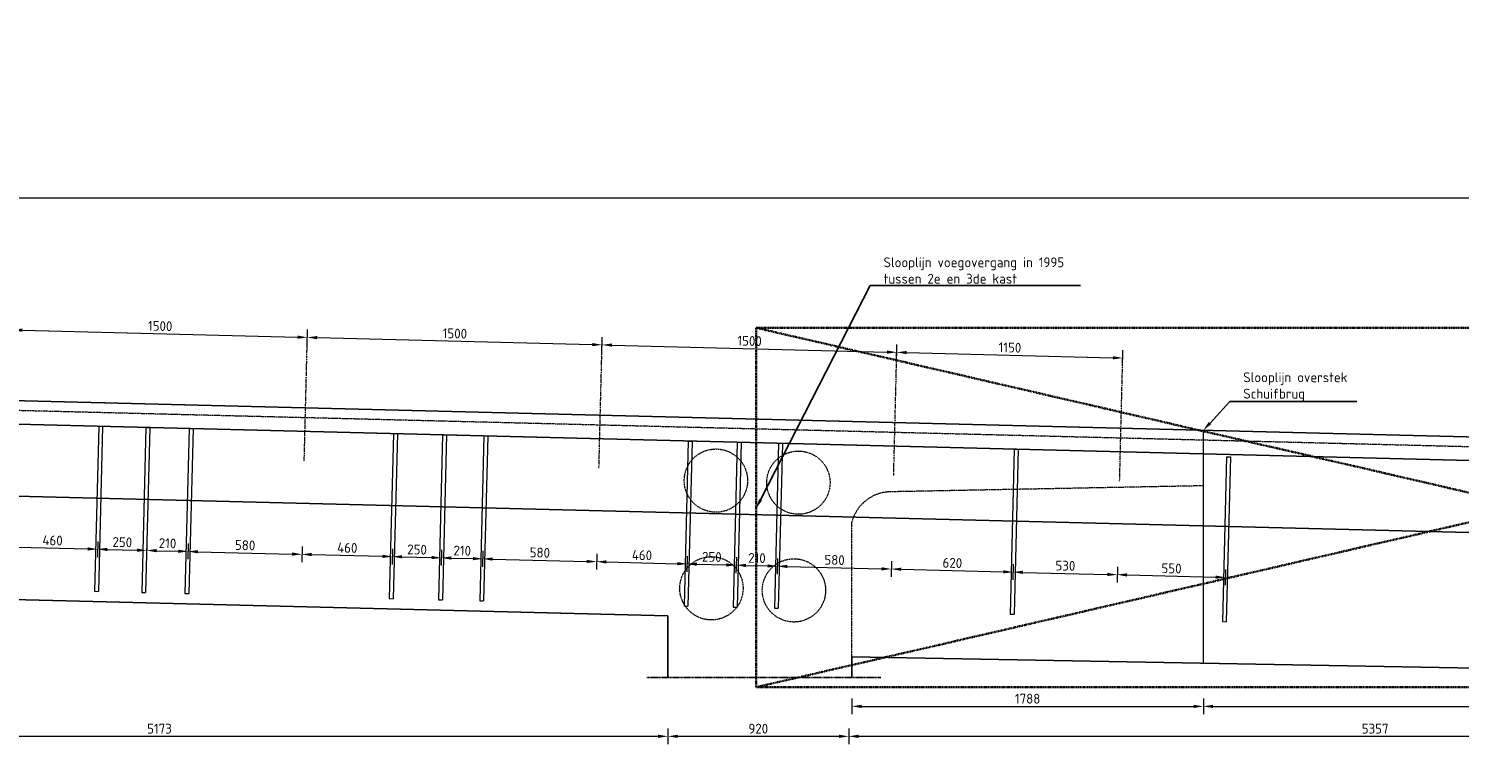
# Model space of a CAD drawing. Header units: millimetres. Extents: x -8028558 to 327273, y -63352 to 83293.
# Tile 93 of 195: x 113715 to 120995, y -3700 to 0. Entities that reach past the tile are written whole.
import ezdxf
from ezdxf import colors
from ezdxf.entities.mleader import LeaderData, LeaderLine
from ezdxf.math import Vec2, Vec3

# ---------------------------------------------------------------- set-up
doc = ezdxf.new("R2010")
doc.units = ezdxf.units.MM
for name, pattern in [('AL-TEKENBLADGRENS', [11.5, 2.5, -1.5, 1, -1.5, 1, -1.5, 2.5]), ('NLCS-HIDDEN', [4, 2, -2]), ('XX-AFBREEK', [7, 4, -1, 1, -1]), ('XX-HART', [13, 4, -2, 1, -2, 4]), ('ZZ-HIDDEN-SO', [4, 2, -2])]:
    doc.linetypes.add(name, pattern=pattern)
for name, color, linetype, lineweight in [('B-CO-BC-AFBREEKLIJN-GD', 7, 'XX-AFBREEK', 25), ('B-CO-BC-BETONVORM-GD', 90, 'Continuous', 25), ('B-CO-BC-BETONVORM-GN', 10, 'ZZ-HIDDEN-SO', 13), ('B-CO-BC-STORTNAAD-GD', 10, 'BC-STORTNAAD', 25), ('B-CO-BC-VOORSPANNING-GN', 190, 'NLCS-HIDDEN', 13), ('B-CO-BC-WAPENING_HOOFDWAPENING-G', 170, 'Continuous', 18), ('N-CO-BC-WAPENING_LOOPLIJN-G', 10, 'Continuous', 18), ('X-XX-AL-HARTLIJN-G', 7, 'XX-HART', 18), ('X-XX-AL-M', 7, 'Continuous', 18), ('X-XX-AL-TEKENBLADGRENS-G', 7, 'AL-TEKENBLADGRENS', 35), ('X-XX-AL-VERWIJZING-T25', 7, 'Continuous', 25)]:
    doc.layers.add(name, color=color, linetype=linetype, lineweight=lineweight)
doc.styles.add('NLCS-ISO-MM10-T25', font='NLCS-ISO.ttf', dxfattribs={"height": 25})
doc.styles.add('NLCS-ISO-MM20-T25', font='NLCS-ISO.ttf', dxfattribs={"height": 50})
doc.linetypes.add('BC-STORTNAAD', pattern='A,15,-1,[175,NLCS.SHX,S=1,R=0,X=0,Y=0],-1', length=17)
doc.dimstyles.new('NLCS-MM20-T25-PIJL_L0_H4', dxfattribs={"dimscale": 20, "dimtxt": 2.5, "dimasz": 2.5, "dimexe": 2, "dimexo": 2, "dimgap": 0.7, "dimtad": 1, "dimdec": 0, "dimzin": 0, "dimdsep": 46, "dimtxsty": 'NLCS-ISO-MM20-T25', "dimcen": 0, "dimdle": 2, "dimclrd": 256, "dimclre": 256, "dimclrt": 256, "dimadec": 4, "dimazin": 0, "dimtfac": 1, "dimtdec": 3, "dimtofl": 0, "dimtmove": 0, "dimatfit": 3, "dimfxl": 2, "dimfxlon": 1, "dimtfillclr": 256, "dimtolj": 1, "dimtzin": 0, "dimlwd": -1, "dimlwe": -1, "dimarcsym": 0})

# ---------------------------------------------------------------- blocks, each defined once
blk = doc.blocks.new('*D743')
at = {"layer": 'X-XX-AL-M', "transparency": 16777216}
for p, q in [((101728.2, -901.9), (101728.2, -821.9)), ((101778.2, -861.9), (124722.4, -861.9)), ((124772.4, -901.9), (124772.4, -821.9))]:
    blk.add_line(p, q, dxfattribs=at)
for points in [[(101778.2, -853.6), (101778.2, -870.3), (101728.2, -861.9)], [(124722.4, -853.6), (124722.4, -870.3), (124772.4, -861.9)]]:
    blk.add_solid(points, dxfattribs=at)
at = {"layer": 'X-XX-AL-M', "transparency": 16777216, "insert": (113250.3, -822.9), "char_height": 50, "attachment_point": 5, "style": 'NLCS-ISO-MM20-T25'}
blk.add_mtext('\\A1;23044', dxfattribs=at)
blk = doc.blocks.new('*D757')
at = {"layer": 'X-XX-AL-M', "transparency": 16777216}
for p, q in [((113633.1, -1574), (113635.2, -1494)), ((113684.1, -1535.2), (115083.7, -1570.7)), ((115132.7, -1611.9), (115134.7, -1532))]:
    blk.add_line(p, q, dxfattribs=at)
for points in [[(113684.4, -1526.9), (113683.9, -1543.6), (113634.2, -1534)], [(115083.9, -1562.4), (115083.5, -1579), (115133.7, -1572)]]:
    blk.add_solid(points, dxfattribs=at)
at = {"layer": 'X-XX-AL-M', "transparency": 16777216, "insert": (114384.9, -1514), "char_height": 50, "attachment_point": 5, "rotation": 358.54888, "style": 'NLCS-ISO-MM20-T25'}
blk.add_mtext('\\A1;1500', dxfattribs=at)
blk = doc.blocks.new('*D758')
at = {"layer": 'X-XX-AL-M', "transparency": 16777216}
for p, q in [((115132.7, -1611.9), (115134.7, -1532)), ((115183.7, -1573.2), (116583.2, -1608.7)), ((116632.2, -1649.9), (116634.2, -1570))]:
    blk.add_line(p, q, dxfattribs=at)
for points in [[(115183.9, -1564.9), (115183.5, -1581.6), (115133.7, -1572)], [(116583.4, -1600.3), (116583, -1617), (116633.2, -1609.9)]]:
    blk.add_solid(points, dxfattribs=at)
at = {"layer": 'X-XX-AL-M', "transparency": 16777216, "insert": (115884.4, -1552), "char_height": 50, "attachment_point": 5, "rotation": 358.54888, "style": 'NLCS-ISO-MM20-T25'}
blk.add_mtext('\\A1;1500', dxfattribs=at)
blk = doc.blocks.new('*D759')
at = {"layer": 'X-XX-AL-M', "transparency": 16777216}
for p, q in [((116632.2, -1649.9), (116634.2, -1570)), ((116683.2, -1611.2), (118082.7, -1646.7)), ((118131.7, -1687.9), (118133.7, -1607.9))]:
    blk.add_line(p, q, dxfattribs=at)
for points in [[(116683.4, -1602.9), (116683, -1619.5), (116633.2, -1609.9)], [(118082.9, -1638.3), (118082.5, -1655), (118132.7, -1647.9)]]:
    blk.add_solid(points, dxfattribs=at)
at = {"layer": 'X-XX-AL-M', "transparency": 16777216, "insert": (117383.9, -1590), "char_height": 50, "attachment_point": 5, "rotation": 358.54888, "style": 'NLCS-ISO-MM20-T25'}
blk.add_mtext('\\A1;1500', dxfattribs=at)
blk = doc.blocks.new('*D760')
at = {"layer": 'X-XX-AL-M', "transparency": 16777216}
for p, q in [((118131.7, -1687.9), (118133.7, -1607.9)), ((118182.7, -1649.2), (119232.4, -1675.8)), ((119281.3, -1717), (119283.4, -1637.1))]:
    blk.add_line(p, q, dxfattribs=at)
for points in [[(118182.9, -1640.9), (118182.5, -1657.5), (118132.7, -1647.9)], [(119232.6, -1667.5), (119232.2, -1684.1), (119282.3, -1677.1)]]:
    blk.add_solid(points, dxfattribs=at)
at = {"layer": 'X-XX-AL-M', "transparency": 16777216, "insert": (118708.5, -1623.5), "char_height": 50, "attachment_point": 5, "rotation": 358.54888, "style": 'NLCS-ISO-MM20-T25'}
blk.add_mtext('\\A1;1150', dxfattribs=at)
blk = doc.blocks.new('*D777')
at = {"layer": 'X-XX-AL-M', "transparency": 16777216}
for p, q in [((111794.6, -3562.8), (111794.6, -3642.8)), ((116968, -3562.8), (116968, -3642.8)), ((111844.6, -3602.8), (116918, -3602.8))]:
    blk.add_line(p, q, dxfattribs=at)
for points in [[(111844.6, -3594.5), (111844.6, -3611.1), (111794.6, -3602.8)], [(116918, -3594.5), (116918, -3611.1), (116968, -3602.8)]]:
    blk.add_solid(points, dxfattribs=at)
at = {"layer": 'X-XX-AL-M', "transparency": 16777216, "insert": (114381.3, -3563.8), "char_height": 50, "attachment_point": 5, "style": 'NLCS-ISO-MM20-T25'}
blk.add_mtext('\\A1;5173', dxfattribs=at)
blk = doc.blocks.new('*D778')
at = {"layer": 'X-XX-AL-M', "transparency": 16777216}
for p, q in [((116968, -3562.8), (116968, -3642.8)), ((117887.9, -3562.8), (117887.9, -3642.8)), ((117018, -3602.8), (117837.9, -3602.8))]:
    blk.add_line(p, q, dxfattribs=at)
for points in [[(117018, -3594.5), (117018, -3611.1), (116968, -3602.8)], [(117837.9, -3594.5), (117837.9, -3611.1), (117887.9, -3602.8)]]:
    blk.add_solid(points, dxfattribs=at)
at = {"layer": 'X-XX-AL-M', "transparency": 16777216, "insert": (117427.9, -3563.8), "char_height": 50, "attachment_point": 5, "style": 'NLCS-ISO-MM20-T25'}
blk.add_mtext('\\A1;920', dxfattribs=at)
blk = doc.blocks.new('*D779')
at = {"layer": 'X-XX-AL-M', "transparency": 16777216}
for p, q in [((117887.9, -3562.8), (117887.9, -3642.8)), ((123245.4, -3562.8), (123245.4, -3642.8)), ((117937.9, -3602.8), (123195.4, -3602.8))]:
    blk.add_line(p, q, dxfattribs=at)
for points in [[(117937.9, -3594.5), (117937.9, -3611.1), (117887.9, -3602.8)], [(123195.4, -3594.5), (123195.4, -3611.1), (123245.4, -3602.8)]]:
    blk.add_solid(points, dxfattribs=at)
at = {"layer": 'X-XX-AL-M', "transparency": 16777216, "insert": (120566.7, -3563.8), "char_height": 50, "attachment_point": 5, "style": 'NLCS-ISO-MM20-T25'}
blk.add_mtext('\\A1;5357', dxfattribs=at)
blk = doc.blocks.new('*D788')
at = {"layer": 'X-XX-AL-M', "transparency": 16777216}
for p, q in [((113607.4, -2598.8), (113605.4, -2678.7)), ((114067.4, -2610.3), (114065.4, -2690.2)), ((113656.4, -2640), (114016.4, -2649))]:
    blk.add_line(p, q, dxfattribs=at)
for points in [[(113656.6, -2631.7), (113656.2, -2648.3), (113606.4, -2638.8)], [(114016.6, -2640.7), (114016.2, -2657.3), (114066.4, -2650.3)]]:
    blk.add_solid(points, dxfattribs=at)
at = {"layer": 'X-XX-AL-M', "transparency": 16777216, "insert": (113837.4, -2605.5), "char_height": 50, "attachment_point": 5, "rotation": 358.5679, "style": 'NLCS-ISO-MM20-T25'}
blk.add_mtext('\\A1;460', dxfattribs=at)
blk = doc.blocks.new('*D789')
at = {"layer": 'X-XX-AL-M', "transparency": 16777216}
for p, q in [((114067.4, -2610.3), (114065.4, -2690.2)), ((114317.3, -2616.5), (114315.3, -2696.5)), ((114116.4, -2651.5), (114266.3, -2655.3))]:
    blk.add_line(p, q, dxfattribs=at)
for points in [[(114116.6, -2643.2), (114116.2, -2659.8), (114066.4, -2650.3)], [(114266.5, -2646.9), (114266.1, -2663.6), (114316.3, -2656.5)]]:
    blk.add_solid(points, dxfattribs=at)
at = {"layer": 'X-XX-AL-M', "transparency": 16777216, "insert": (114192.3, -2614.4), "char_height": 50, "attachment_point": 5, "rotation": 358.5679, "style": 'NLCS-ISO-MM20-T25'}
blk.add_mtext('\\A1;250', dxfattribs=at)
blk = doc.blocks.new('*D790')
at = {"layer": 'X-XX-AL-M', "transparency": 16777216}
for p, q in [((114317.3, -2616.5), (114315.3, -2696.5)), ((114366.3, -2657.8), (114476.3, -2660.5)), ((114527.3, -2621.8), (114525.3, -2701.7))]:
    blk.add_line(p, q, dxfattribs=at)
for points in [[(114366.5, -2649.4), (114366.1, -2666.1), (114316.3, -2656.5)], [(114476.5, -2652.2), (114476.1, -2668.8), (114526.3, -2661.8)]]:
    blk.add_solid(points, dxfattribs=at)
at = {"layer": 'X-XX-AL-M', "transparency": 16777216, "insert": (114422.3, -2620.1), "char_height": 50, "attachment_point": 5, "rotation": 358.5679, "style": 'NLCS-ISO-MM20-T25'}
blk.add_mtext('\\A1;210', dxfattribs=at)
blk = doc.blocks.new('*D791')
at = {"layer": 'X-XX-AL-M', "transparency": 16777216}
for p, q in [((114527.3, -2621.8), (114525.3, -2701.7)), ((114576.2, -2663), (115055.9, -2675)), ((115106.9, -2636.3), (115104.9, -2716.2))]:
    blk.add_line(p, q, dxfattribs=at)
for points in [[(114576.5, -2654.7), (114576, -2671.3), (114526.3, -2661.8)], [(115056.1, -2666.7), (115055.7, -2683.3), (115105.9, -2676.2)]]:
    blk.add_solid(points, dxfattribs=at)
at = {"layer": 'X-XX-AL-M', "transparency": 16777216, "insert": (114817.1, -2630), "char_height": 50, "attachment_point": 5, "rotation": 358.5679, "style": 'NLCS-ISO-MM20-T25'}
blk.add_mtext('\\A1;580', dxfattribs=at)
blk = doc.blocks.new('*D792')
at = {"layer": 'X-XX-AL-M', "transparency": 16777216}
for p, q in [((115106.9, -2636.3), (115104.9, -2716.2)), ((115155.9, -2677.5), (115515.9, -2686.5)), ((115566.9, -2647.8), (115564.9, -2727.7))]:
    blk.add_line(p, q, dxfattribs=at)
for points in [[(115156.1, -2669.2), (115155.7, -2685.8), (115105.9, -2676.2)], [(115516.2, -2678.2), (115515.7, -2694.8), (115565.9, -2687.7)]]:
    blk.add_solid(points, dxfattribs=at)
at = {"layer": 'X-XX-AL-M', "transparency": 16777216, "insert": (115336.9, -2643), "char_height": 50, "attachment_point": 5, "rotation": 358.5679, "style": 'NLCS-ISO-MM20-T25'}
blk.add_mtext('\\A1;460', dxfattribs=at)
blk = doc.blocks.new('*D793')
at = {"layer": 'X-XX-AL-M', "transparency": 16777216}
for p, q in [((115566.9, -2647.8), (115564.9, -2727.7)), ((115615.9, -2689), (115765.9, -2692.7)), ((115816.9, -2654), (115814.9, -2734))]:
    blk.add_line(p, q, dxfattribs=at)
for points in [[(115616.1, -2680.7), (115615.7, -2697.3), (115565.9, -2687.7)], [(115766.1, -2684.4), (115765.7, -2701.1), (115815.9, -2694)]]:
    blk.add_solid(points, dxfattribs=at)
at = {"layer": 'X-XX-AL-M', "transparency": 16777216, "insert": (115691.9, -2651.9), "char_height": 50, "attachment_point": 5, "rotation": 358.5679, "style": 'NLCS-ISO-MM20-T25'}
blk.add_mtext('\\A1;250', dxfattribs=at)
blk = doc.blocks.new('*D794')
at = {"layer": 'X-XX-AL-M', "transparency": 16777216}
for p, q in [((115816.9, -2654), (115814.9, -2734)), ((116026.8, -2659.3), (116024.8, -2739.2)), ((115865.8, -2695.2), (115975.8, -2698))]:
    blk.add_line(p, q, dxfattribs=at)
for points in [[(115866, -2686.9), (115865.6, -2703.6), (115815.9, -2694)], [(115976, -2689.7), (115975.6, -2706.3), (116025.8, -2699.2)]]:
    blk.add_solid(points, dxfattribs=at)
at = {"layer": 'X-XX-AL-M', "transparency": 16777216, "insert": (115921.8, -2657.6), "char_height": 50, "attachment_point": 5, "rotation": 358.5679, "style": 'NLCS-ISO-MM20-T25'}
blk.add_mtext('\\A1;210', dxfattribs=at)
blk = doc.blocks.new('*D795')
at = {"layer": 'X-XX-AL-M', "transparency": 16777216}
for p, q in [((116026.8, -2659.3), (116024.8, -2739.2)), ((116606.4, -2673.7), (116604.4, -2753.7)), ((116075.8, -2700.5), (116555.5, -2712.5))]:
    blk.add_line(p, q, dxfattribs=at)
for points in [[(116076, -2692.2), (116075.6, -2708.8), (116025.8, -2699.2)], [(116555.7, -2704.2), (116555.3, -2720.8), (116605.4, -2713.7)]]:
    blk.add_solid(points, dxfattribs=at)
at = {"layer": 'X-XX-AL-M', "transparency": 16777216, "insert": (116316.6, -2667.5), "char_height": 50, "attachment_point": 5, "rotation": 358.5679, "style": 'NLCS-ISO-MM20-T25'}
blk.add_mtext('\\A1;580', dxfattribs=at)
blk = doc.blocks.new('*D796')
at = {"layer": 'X-XX-AL-M', "transparency": 16777216}
for p, q in [((116606.4, -2673.7), (116604.4, -2753.7)), ((117066.5, -2685.2), (117064.5, -2765.2)), ((116655.4, -2715), (117015.5, -2724))]:
    blk.add_line(p, q, dxfattribs=at)
for points in [[(116655.6, -2706.6), (116655.2, -2723.3), (116605.4, -2713.7)], [(117015.7, -2715.7), (117015.3, -2732.3), (117065.5, -2725.2)]]:
    blk.add_solid(points, dxfattribs=at)
at = {"layer": 'X-XX-AL-M', "transparency": 16777216, "insert": (116836.4, -2680.5), "char_height": 50, "attachment_point": 5, "rotation": 358.5679, "style": 'NLCS-ISO-MM20-T25'}
blk.add_mtext('\\A1;460', dxfattribs=at)
blk = doc.blocks.new('*D797')
at = {"layer": 'X-XX-AL-M', "transparency": 16777216}
for p, q in [((117066.5, -2685.2), (117064.5, -2765.2)), ((117316.4, -2691.5), (117314.4, -2771.5)), ((117115.4, -2726.5), (117265.4, -2730.2))]:
    blk.add_line(p, q, dxfattribs=at)
for points in [[(117115.7, -2718.2), (117115.2, -2734.8), (117065.5, -2725.2)], [(117265.6, -2721.9), (117265.2, -2738.6), (117315.4, -2731.5)]]:
    blk.add_solid(points, dxfattribs=at)
at = {"layer": 'X-XX-AL-M', "transparency": 16777216, "insert": (117191.4, -2689.4), "char_height": 50, "attachment_point": 5, "rotation": 358.5679, "style": 'NLCS-ISO-MM20-T25'}
blk.add_mtext('\\A1;250', dxfattribs=at)
blk = doc.blocks.new('*D798')
at = {"layer": 'X-XX-AL-M', "transparency": 16777216}
for p, q in [((117316.4, -2691.5), (117314.4, -2771.5)), ((117365.4, -2732.7), (117475.3, -2735.5)), ((117526.3, -2696.7), (117524.3, -2776.7))]:
    blk.add_line(p, q, dxfattribs=at)
for points in [[(117365.6, -2724.4), (117365.2, -2741.1), (117315.4, -2731.5)], [(117475.5, -2727.1), (117475.1, -2743.8), (117525.3, -2736.7)]]:
    blk.add_solid(points, dxfattribs=at)
at = {"layer": 'X-XX-AL-M', "transparency": 16777216, "insert": (117421.3, -2695.1), "char_height": 50, "attachment_point": 5, "rotation": 358.5679, "style": 'NLCS-ISO-MM20-T25'}
blk.add_mtext('\\A1;210', dxfattribs=at)
blk = doc.blocks.new('*D799')
at = {"layer": 'X-XX-AL-M', "transparency": 16777216}
for p, q in [((117526.3, -2696.7), (117524.3, -2776.7)), ((117575.3, -2738), (118055, -2750)), ((118106, -2711.2), (118104, -2791.2))]:
    blk.add_line(p, q, dxfattribs=at)
for points in [[(117575.5, -2729.6), (117575.1, -2746.3), (117525.3, -2736.7)], [(118055.2, -2741.6), (118054.8, -2758.3), (118105, -2751.2)]]:
    blk.add_solid(points, dxfattribs=at)
at = {"layer": 'X-XX-AL-M', "transparency": 16777216, "insert": (117816.1, -2705), "char_height": 50, "attachment_point": 5, "rotation": 358.5679, "style": 'NLCS-ISO-MM20-T25'}
blk.add_mtext('\\A1;580', dxfattribs=at)
blk = doc.blocks.new('*D800')
at = {"layer": 'X-XX-AL-M', "transparency": 16777216}
for p, q in [((118106, -2711.2), (118104, -2791.2)), ((118155, -2752.5), (118674.5, -2765.5)), ((118725.5, -2726.7), (118723.5, -2806.7))]:
    blk.add_line(p, q, dxfattribs=at)
for points in [[(118155.2, -2744.1), (118154.8, -2760.8), (118105, -2751.2)], [(118674.8, -2757.1), (118674.3, -2773.8), (118724.5, -2766.7)]]:
    blk.add_solid(points, dxfattribs=at)
at = {"layer": 'X-XX-AL-M', "transparency": 16777216, "insert": (118415.7, -2720), "char_height": 50, "attachment_point": 5, "rotation": 358.5679, "style": 'NLCS-ISO-MM20-T25'}
blk.add_mtext('\\A1;620', dxfattribs=at)
blk = doc.blocks.new('*D801')
at = {"layer": 'X-XX-AL-M', "transparency": 16777216}
for p, q in [((118725.5, -2726.7), (118723.5, -2806.7)), ((119255.6, -2740), (119253.6, -2819.9)), ((118774.5, -2768), (119204.6, -2778.7))]:
    blk.add_line(p, q, dxfattribs=at)
for points in [[(118774.7, -2759.6), (118774.3, -2776.3), (118724.5, -2766.7)], [(119204.8, -2770.4), (119204.4, -2787), (119254.6, -2780)]]:
    blk.add_solid(points, dxfattribs=at)
at = {"layer": 'X-XX-AL-M', "transparency": 16777216, "insert": (118990.5, -2734.3), "char_height": 50, "attachment_point": 5, "rotation": 358.5679, "style": 'NLCS-ISO-MM20-T25'}
blk.add_mtext('\\A1;530', dxfattribs=at)
blk = doc.blocks.new('*D802')
at = {"layer": 'X-XX-AL-M', "transparency": 16777216}
for p, q in [((119255.6, -2740), (119253.6, -2819.9)), ((119805.9, -2753.7), (119803.9, -2833.7)), ((119304.6, -2781.2), (119754.9, -2792.5))]:
    blk.add_line(p, q, dxfattribs=at)
for points in [[(119304.8, -2772.9), (119304.4, -2789.5), (119254.6, -2780)], [(119755.1, -2784.1), (119754.7, -2800.8), (119804.9, -2793.7)]]:
    blk.add_solid(points, dxfattribs=at)
at = {"layer": 'X-XX-AL-M', "transparency": 16777216, "insert": (119530.7, -2747.9), "char_height": 50, "attachment_point": 5, "rotation": 358.5679, "style": 'NLCS-ISO-MM20-T25'}
blk.add_mtext('\\A1;550', dxfattribs=at)
blk = doc.blocks.new('*D1409')
at = {"layer": 'X-XX-AL-M', "transparency": 16777216}
for p, q in [((119692.4, -3410.3), (119692.4, -3490.3)), ((124772.4, -3410.3), (124772.4, -3490.3)), ((119742.4, -3450.3), (124722.4, -3450.3))]:
    blk.add_line(p, q, dxfattribs=at)
for points in [[(119742.4, -3442), (119742.4, -3458.7), (119692.4, -3450.3)], [(124722.4, -3442), (124722.4, -3458.7), (124772.4, -3450.3)]]:
    blk.add_solid(points, dxfattribs=at)
at = {"layer": 'X-XX-AL-M', "transparency": 16777216, "insert": (122232.4, -3411.3), "char_height": 50, "attachment_point": 5, "style": 'NLCS-ISO-MM20-T25'}
blk.add_mtext('\\A1;5080', dxfattribs=at)
blk = doc.blocks.new('*D1611')
at = {"layer": 'X-XX-AL-M', "transparency": 16777216}
for p, q in [((117904.2, -3410.3), (117904.2, -3490.3)), ((119692.4, -3410.3), (119692.4, -3490.3)), ((117954.2, -3450.3), (119642.4, -3450.3))]:
    blk.add_line(p, q, dxfattribs=at)
for points in [[(117954.2, -3442), (117954.2, -3458.7), (117904.2, -3450.3)], [(119642.4, -3442), (119642.4, -3458.7), (119692.4, -3450.3)]]:
    blk.add_solid(points, dxfattribs=at)
at = {"layer": 'X-XX-AL-M', "transparency": 16777216, "insert": (118798.3, -3411.3), "char_height": 50, "attachment_point": 5, "style": 'NLCS-ISO-MM20-T25'}
blk.add_mtext('\\A1;1788', dxfattribs=at)

msp = doc.modelspace()

# ---------------------------------------------------------------- linework, layer by layer
at = {"layer": 'B-CO-BC-AFBREEKLIJN-GD', "flags": 128}
msp.add_lwpolyline([(116860.3, -3302.9), (118052, -3302.9)], dxfattribs=at)
at = {"layer": 'B-CO-BC-BETONVORM-GD', "flags": 128}
for points in [[(104657.8, -1669), (123477.4, -2139.5)], [(103891.9, -1769.9), (123489.7, -2259.9)], [(116968, -2988.9), (116968, -3302.9)], [(117904.2, -3198.6), (124069.3, -3310.3), (124772.4, -3220.7)], [(117904.2, -3302.9), (117904.2, -3198.6)]]:
    msp.add_lwpolyline(points, dxfattribs=at)
at = {"layer": 'B-CO-BC-BETONVORM-GD', "ltscale": 500, "flags": 128}
msp.add_lwpolyline([(111794.6, -2859.6), (116968, -2988.9)], dxfattribs=at)
at = {"layer": 'B-CO-BC-BETONVORM-GN', "flags": 128}
for points in [[(104626.1, -1717), (124772.4, -2220.7)], [(119692.4, -2327.5), (118099.6, -2358.1)], [(117904.2, -3198.6), (117904.2, -2511.3)]]:
    msp.add_lwpolyline(points, dxfattribs=at)
msp.add_lwpolyline([(118099.6, -2358.1, 0.334203), (117904.2, -2511.3)], format="xyb", dxfattribs=at)
at = {"layer": 'B-CO-BC-STORTNAAD-GD', "flags": 128}
msp.add_lwpolyline([(104362.2, -2147.2), (124772.4, -2658)], dxfattribs=at)
at = {"layer": 'B-CO-BC-VOORSPANNING-GN'}
for centre in [(117212.3, -2301), (117632.1, -2311.5), (117189.5, -2849.4), (117609.4, -2859.9)]:
    msp.add_circle(centre, 161, dxfattribs=at)
at = {"layer": 'B-CO-BC-WAPENING_HOOFDWAPENING-G', "flags": 128}
for points in [[(114072, -2024.4), (114051.1, -2864.2)], [(114092, -2024.9), (114071, -2864.7)], [(114072, -2024.4), (114092, -2024.9)], [(114312, -2030.4), (114291, -2870.2)], [(114332, -2030.9), (114311, -2870.7)], [(114312, -2030.4), (114332, -2030.9)], [(114531.9, -2035.9), (114510.9, -2875.7)], [(114551.9, -2036.4), (114530.9, -2876.2)], [(114531.9, -2035.9), (114551.9, -2036.4)], [(115571.6, -2061.9), (115550.6, -2901.7)], [(115591.6, -2062.4), (115570.6, -2902.2)], [(115571.6, -2061.9), (115591.6, -2062.4)], [(115821.5, -2068.2), (115800.5, -2907.9)], [(115841.5, -2068.7), (115820.5, -2908.4)], [(115821.5, -2068.2), (115841.5, -2068.7)], [(116031.4, -2073.4), (116010.4, -2913.2)], [(116051.4, -2073.9), (116030.4, -2913.7)], [(116031.4, -2073.4), (116051.4, -2073.9)], [(117071.1, -2099.4), (117050.1, -2939.2)], [(117091.1, -2099.9), (117070.1, -2939.7)], [(117071.1, -2099.4), (117091.1, -2099.9)], [(117321, -2105.7), (117300, -2945.4)], [(117341, -2106.2), (117320, -2945.9)], [(117321, -2105.7), (117341, -2106.2)], [(117531, -2110.9), (117510, -2950.6)], [(117531, -2110.9), (117551, -2111.4)], [(117551, -2111.4), (117530, -2951.1)], [(118730.2, -2140.9), (118709.2, -2980.6)], [(118750.2, -2141.4), (118729.2, -2981.1)], [(118730.2, -2140.9), (118750.2, -2141.4)], [(119810.3, -2179.3), (119789.3, -3019)], [(119830.3, -2179.8), (119809.3, -3019.5)], [(119810.3, -2179.3), (119830.3, -2179.8)], [(114051.1, -2864.2), (114071, -2864.7)], [(114291, -2870.2), (114311, -2870.7)], [(114510.7, -2875.4), (114530.7, -2875.9)], [(115550.6, -2901.7), (115570.6, -2902.2)], [(115800.5, -2907.9), (115820.5, -2908.4)], [(116010.4, -2913.2), (116030.4, -2913.7)], [(117050.1, -2939.2), (117070.1, -2939.7)], [(117300, -2945.4), (117320, -2945.9)], [(117510, -2950.6), (117530, -2951.1)], [(118709.2, -2980.6), (118729.2, -2981.1)], [(119789.3, -3019), (119809.3, -3019.5)]]:
    msp.add_lwpolyline(points, dxfattribs=at)
at = {"layer": 'B-CO-BC-WAPENING_HOOFDWAPENING-G', "ltscale": 500, "flags": 128}
for points in [[(114092, -2024.9), (114071, -2864.7)], [(114332, -2030.9), (114311, -2870.7)], [(114551.9, -2036.4), (114530.9, -2876.2)], [(115591.6, -2062.4), (115570.6, -2902.2)], [(115841.5, -2068.7), (115820.5, -2908.4)], [(116051.4, -2073.9), (116030.4, -2913.7)], [(117091.1, -2099.9), (117070.1, -2939.7)], [(117341, -2106.2), (117320, -2945.9)], [(117551, -2111.4), (117530, -2951.1)], [(118750.2, -2141.4), (118729.2, -2981.1)], [(119830.3, -2179.8), (119809.3, -3019.5)]]:
    msp.add_lwpolyline(points, dxfattribs=at)
at = {"layer": 'N-CO-BC-WAPENING_LOOPLIJN-G', "ltscale": 200, "flags": 128}
msp.add_lwpolyline([(119692.4, -3231), (119692.4, -2044.8)], dxfattribs=at)
at = {"layer": 'X-XX-AL-HARTLIJN-G', "flags": 128}
for points in [[(115117.8, -2200.1), (115133.6, -1568.7)], [(116617.3, -2237.6), (116633.1, -1606.2)], [(118116.9, -2275.1), (118132.7, -1643.6)], [(119266.5, -2303.9), (119282.3, -1672.4)]]:
    msp.add_lwpolyline(points, dxfattribs=at)
at = {"layer": 'X-XX-AL-TEKENBLADGRENS-G', "flags": 128}
msp.add_lwpolyline([(125323.9, -1523.1), (117416.9, -3352.7), (125323.9, -3352.7), (117416.9, -1523.1)], close=True, dxfattribs=at)
msp.add_lwpolyline([(117416.9, -1523.1), (117416.9, -3352.7)], dxfattribs=at)

# ---------------------------------------------------------------- dimensions: what is measured, and where the dimension line sits
at = {"layer": 'X-XX-AL-M'}
for base, p1, p2, picture, middle in [((124772.4, -861.9), (101728.2, -1507.1), (124772.4, -1958.2), '*D743', (113250.3, -822.9)), ((119692.4, -3450.3), (117904.2, -3198.6), (119692.4, -3044.8), '*D1611', (118798.3, -3411.3)), ((124772.4, -3450.3), (119692.4, -3044.8), (124772.4, -3171.8), '*D1409', (122232.4, -3411.3)), ((116968, -3602.8), (111794.6, -3302.9), (116968, -3302.9), '*D777', (114381.3, -3563.8)), ((117887.9, -3602.8), (116968, -3302.9), (117887.9, -3302.9), '*D778', (117427.9, -3563.8)), ((123245.3992, -3602.8015), (117887.9274, -3302.922), (123245.3992, -3302.922), '*D779', (120566.6633, -3563.8015))]:
    dim = msp.add_linear_dim(base=base, p1=p1, p2=p2, dimstyle='NLCS-MM20-T25-PIJL_L0_H4', dxfattribs=at)
    dim.commit()
    dim.dimension.update_dxf_attribs({"geometry": picture, "text_midpoint": middle})
for base, p1, p2, angle, picture, middle in [((115133.7, -1572), (113622, -2013.2), (115121.6, -2050.7), 178.54888, '*D757', (114384.9, -1514)), ((116633.2, -1609.9), (115121.6, -2050.7), (116621.1, -2088.2), 178.54888, '*D758', (115884.4, -1552)), ((118132.7, -1647.9), (116621.1, -2088.2), (118120.6, -2125.7), 178.54888, '*D759', (117383.9, -1590)), ((119282.3, -1677.1), (118120.6, -2125.7), (119270.3, -2154.4), 178.54888, '*D760', (118708.5, -1623.5)), ((114066.4, -2650.3), (113622, -2013.2), (114082, -2024.7), 178.5679, '*D788', (113837.4, -2605.5)), ((114316.3, -2656.5), (114082, -2024.7), (114332, -2030.9), 178.5679, '*D789', (114192.3, -2614.4)), ((114526.3, -2661.8), (114332, -2030.9), (114541.9, -2036.2), 178.5679, '*D790', (114422.3, -2620.1)), ((115105.9, -2676.2), (114541.9, -2036.2), (115121.6, -2050.7), 178.5679, '*D791', (114817.1, -2630)), ((115565.9, -2687.7), (115121.6, -2050.7), (115581.6, -2062.2), 178.5679, '*D792', (115336.9, -2643)), ((115815.9, -2694), (115581.6, -2062.2), (115831.5, -2068.4), 178.5679, '*D793', (115691.9, -2651.9)), ((116025.8, -2699.2), (115831.5, -2068.4), (116041.4, -2073.7), 178.5679, '*D794', (115921.8, -2657.6)), ((116605.4, -2713.7), (116041.4, -2073.7), (116621.1, -2088.2), 178.5679, '*D795', (116316.6, -2667.5)), ((117065.5, -2725.2), (116621.1, -2088.2), (117081.1, -2099.7), 178.5679, '*D796', (116836.4, -2680.5)), ((117315.4, -2731.5), (117081.1, -2099.7), (117331, -2105.9), 178.5679, '*D797', (117191.4, -2689.4)), ((117525.3, -2736.7), (117331, -2105.9), (117541, -2111.2), 178.5679, '*D798', (117421.3, -2695.1)), ((118105, -2751.2), (117541, -2111.2), (118120.6, -2125.7), 178.5679, '*D799', (117816.1, -2705)), ((118724.5, -2766.7), (118120.6, -2125.7), (118740.2, -2141.1), 178.5679, '*D800', (118415.7, -2720)), ((119254.6, -2780), (118740.2, -2141.1), (119270.3, -2154.4), 178.5679, '*D801', (118990.5, -2734.3)), ((119804.9, -2793.7), (119270.3, -2154.4), (119820.3, -2179.6), 178.5679, '*D802', (119530.7, -2747.9))]:
    dim = msp.add_linear_dim(base=base, p1=p1, p2=p2, angle=angle, dimstyle='NLCS-MM20-T25-PIJL_L0_H4', dxfattribs=at)
    dim.commit()
    dim.dimension.update_dxf_attribs({"geometry": picture, "text_midpoint": middle})

# ---------------------------------------------------------------- leaders
at = {"layer": 'X-XX-AL-VERWIJZING-T25'}
ml = msp.add_multileader_mtext('Standard', dxfattribs=at)
ml.set_content('Merk B', color=256, style='NLCS-ISO-MM10-T25')
ml.set_leader_properties(color=256, linetype='ByLayer', lineweight=-1)
ml.build(insert=Vec2(0, 0))
ml.multileader.update_dxf_attribs({"text_left_attachment_type": 5, "text_right_attachment_type": 5, "dogleg_length": 25, "arrow_head_size": 25})
ctx = ml.context
ctx.base_point, ctx.char_height, ctx.arrow_head_size, ctx.landing_gap_size, ctx.plane_origin = Vec3(137517.8, -36029.7), 25, 25, 9, Vec3(137783.2, -36013.1)
ctx.left_attachment, ctx.right_attachment = 5, 5
notes = []
notes.append((ctx, [(0, (0, 0, 0), (0, 0), (1, 0), 1, [])]))
ctx.mtext.insert, ctx.mtext.flow_direction = Vec3(137526.8, -35999.7), 5
ml = msp.add_multileader_mtext('Standard', dxfattribs=at)
ml.set_content('Slooplijn voegovergang in 1995\\Ptussen 2e en 3de kast ', color=256, style='NLCS-ISO-MM20-T25')
ml.set_leader_properties(color=256, linetype='ByLayer', lineweight=-1)
ml.build(insert=Vec2(0, 0))
ml.multileader.update_dxf_attribs({"text_left_attachment_type": 5, "text_right_attachment_type": 5, "dogleg_length": 50, "arrow_head_size": 50})
ctx = ml.context
ctx.base_point, ctx.char_height, ctx.arrow_head_size, ctx.landing_gap_size, ctx.plane_origin = Vec3(118047.3, -1308.2), 50, 50, 18, Vec3(117416.9, -2443.1)
ctx.left_attachment, ctx.right_attachment = 5, 5
notes.append((ctx, [(0, (1, 1, 0), (117997.3, -1308.2), (1, 0), 50, [(0, [(117416.9, -2443.1)], 0, [])])]))
ctx.mtext.insert, ctx.mtext.flow_direction = Vec3(118065.3, -1164.9), 5
ml = msp.add_multileader_mtext('Standard', dxfattribs=at)
ml.set_content('Slooplijn overstek\\PSchuifbrug ', color=256, style='NLCS-ISO-MM20-T25')
ml.set_leader_properties(color=256, linetype='ByLayer', lineweight=-1)
ml.build(insert=Vec2(0, 0))
ml.multileader.update_dxf_attribs({"text_left_attachment_type": 5, "text_right_attachment_type": 5, "dogleg_length": 50, "arrow_head_size": 50})
ctx = ml.context
ctx.base_point, ctx.char_height, ctx.arrow_head_size, ctx.landing_gap_size, ctx.plane_origin = Vec3(119877.5, -1898.5), 50, 50, 18, Vec3(119489.6, -2044.8)
ctx.left_attachment, ctx.right_attachment = 5, 5
notes.append((ctx, [(0, (1, 1, 0), (119827.5, -1898.5), (1, 0), 50, [(0, [(119692.4, -2044.8)], 0, [])])]))
ctx.mtext.insert, ctx.mtext.flow_direction = Vec3(119895.5, -1750.1), 5
for ctx, leaders in notes:
    for number, flags, end, landing, length, lines in leaders:
        leader = LeaderData()
        leader.index, (leader.has_last_leader_line, leader.has_dogleg_vector, leader.attachment_direction) = number, flags
        leader.last_leader_point, leader.dogleg_vector, leader.dogleg_length = Vec3(end), Vec3(landing), length
        for number, points, colour, breaks in lines:
            line = LeaderLine()
            line.index, line.vertices, line.color, line.breaks = number, Vec3.list(points), colors.encode_raw_color(colour), breaks
            leader.lines.append(line)
        ctx.leaders.append(leader)

doc.saveas('drawing.dxf')
